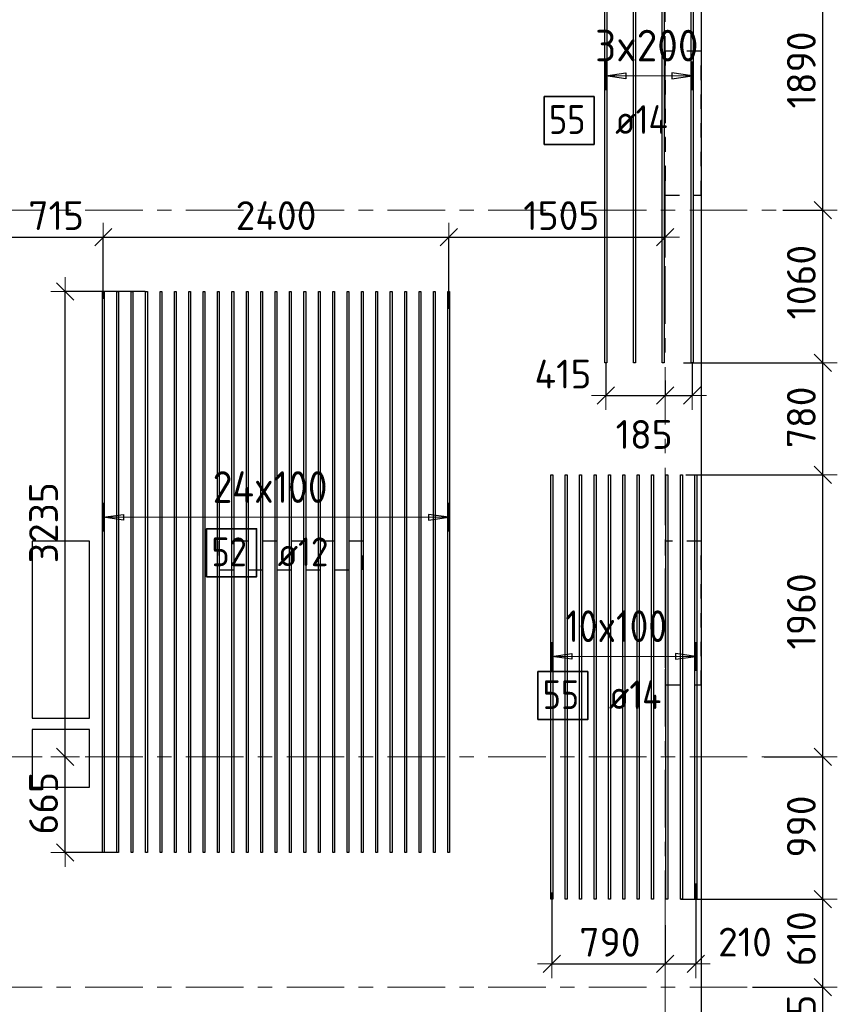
# Model space of a CAD drawing. Header units: metres. Extents: x -38 to 107, y -15 to 21.
# Tile 47 of 133: x 57 to 63, y 7 to 14. Entities that reach past the tile are written whole.
import ezdxf

# ---------------------------------------------------------------- set-up
doc = ezdxf.new("R2010")
doc.units = ezdxf.units.M
doc.header["$PDMODE"] = 65
for name, pattern in [('______11', [0.5, 0.4, -0.05, 0, -0.05]), ('______2', [0.0405, 0.03, -0.0105]), ('______5', [1.1, 0.8, -0.1, 0.1, -0.1])]:
    doc.linetypes.add(name, pattern=pattern)
for name, color, linetype, lineweight in [('XR$2$Осевая линия (1)', 7, '______5', 13), ('XR$4$Перекрытие (1)', 7, 'Continuous', 35), ('XR$4$Размерная линия (1)', 7, 'Continuous', 13)]:
    doc.layers.add(name, color=color, linetype=linetype, lineweight=lineweight)
doc.layers.add('XR$4$Арм.стержн.Доп. Арм верхн.зоны Х', color=7, linetype='Continuous', lineweight=35, true_color=0x8c8cff)
doc.layers.add('XR$6$Стена_ бетон несущ.', color=7, linetype='Continuous', lineweight=70, true_color=0xb4b496)
doc.styles.add('ISOCPEUR', font='txt')
doc.dimstyles.new('DIMSTYLE_3', dxfattribs={"dimtxt": 0.2, "dimasz": 0.2, "dimexe": 0, "dimexo": 0, "dimgap": 0.1, "dimtad": 2, "dimdec": 0, "dimlfac": 1000, "dimrnd": 5, "dimzin": 12, "dimdsep": 46, "dimtxsty": 'ISOCPEUR', "dimblk1": 'ALL_ML_STRICH', "dimblk2": 'ALL_ML_STRICH', "dimsah": 1, "dimcen": 0, "dimclrd": 7, "dimclre": 256, "dimclrt": 7, "dimadec": 0, "dimazin": 0, "dimtfac": 1, "dimtdec": 0, "dimtix": 1, "dimtmove": 2, "dimatfit": 3, "dimfxl": 0, "dimtzin": 0, "dimlwd": 0, "dimlwe": -3, "dimarcsym": 0})
doc.dimstyles.new('DIMSTYLE_33', dxfattribs={"dimtxt": 0.2, "dimasz": 0.2, "dimexe": 0, "dimexo": 0, "dimgap": 0.1, "dimtad": 2, "dimdec": 0, "dimlfac": 1000, "dimrnd": 5, "dimzin": 12, "dimdsep": 46, "dimtxsty": 'ISOCPEUR', "dimblk1": 'ALL_ML_STRICH', "dimblk2": 'ALL_ML_STRICH', "dimsah": 1, "dimcen": 0, "dimclrd": 7, "dimclre": 256, "dimclrt": 7, "dimadec": 0, "dimazin": 0, "dimtfac": 1, "dimtdec": 0, "dimtix": 1, "dimtmove": 2, "dimatfit": 3, "dimfxl": 0, "dimtvp": 1.2, "dimtzin": 0, "dimlwd": 0, "dimlwe": -3, "dimarcsym": 0})
doc.dimstyles.new('DIMSTYLE_34', dxfattribs={"dimtxt": 0.2, "dimasz": 0.2, "dimexe": 0, "dimexo": 0, "dimgap": 0.1, "dimtad": 0, "dimdec": 0, "dimlfac": 1000, "dimrnd": 5, "dimzin": 12, "dimdsep": 46, "dimtxsty": 'ISOCPEUR', "dimblk1": 'ALL_ML_STRICH', "dimblk2": 'ALL_ML_STRICH', "dimsah": 1, "dimcen": 0, "dimclrd": 7, "dimclre": 256, "dimclrt": 7, "dimadec": 0, "dimazin": 0, "dimtfac": 1, "dimtdec": 0, "dimtix": 1, "dimtmove": 2, "dimatfit": 3, "dimfxl": 0, "dimtvp": 1.2, "dimtzin": 0, "dimlwd": 0, "dimlwe": -3, "dimarcsym": 0})

# ---------------------------------------------------------------- blocks, each defined once
blk = doc.blocks.new('ALL_ML_STRICH')
at = {"color": 0, "linetype": 'ByBlock', "lineweight": -2}
for p, q in [((0, -0.5), (0, 0.5)), ((-1, 0), (0.5, 0)), ((-0.3, -0.3), (0.3, 0.3))]:
    blk.add_line(p, q, dxfattribs=at)
blk = doc.blocks.new('*D537')
at = {"layer": 'DEFPOINTS', "color": 7, "linetype": 'Continuous', "lineweight": 13, "transparency": 33554687}
for p in [(57.433, 9), (57.4306, 8.3346), (57.8093, 8.3346)]:
    blk.add_point(p, dxfattribs=at)
at = {"layer": 'XR$4$Размерная линия (1)', "color": 9, "linetype": 'Continuous', "lineweight": -2, "true_color": 0xc7c7c7, "transparency": 33554687}
for p, q in [((57.4306, 9), (57.4306, 9)), ((57.7893, 8.3346), (57.4306, 8.3346))]:
    blk.add_line(p, q, dxfattribs=at)
at = {"layer": 'XR$4$Размерная линия (1)', "color": 7, "linetype": 'Continuous', "lineweight": -2, "transparency": 33554687}
blk.add_line((57.4306, 8.3346), (57.4306, 9), dxfattribs=at)
at = {"layer": 'XR$4$Размерная линия (1)', "color": 7, "linetype": 'Continuous', "lineweight": 13, "transparency": 33554687, "xscale": 0.2, "yscale": 0.2, "zscale": 0.2}
for p, rotation in [((57.4306, 9), 90), ((57.4306, 8.3346), 270)]:
    blk.add_blockref('ALL_ML_STRICH', p, dxfattribs=dict(at, rotation=rotation))
at = {"layer": 'XR$4$Размерная линия (1)', "color": 7, "linetype": 'Continuous', "lineweight": 13, "transparency": 33554687, "insert": (57.2806, 8.6773), "char_height": 0.2, "width": 0.6, "attachment_point": 5, "rotation": 90, "style": 'ISOCPEUR'}
blk.add_mtext('\\A1;{665}', dxfattribs=at)
blk = doc.blocks.new('*D538')
at = {"layer": 'DEFPOINTS', "color": 7, "linetype": 'Continuous', "lineweight": 13, "transparency": 33554687}
for p in [(58.0069, 12.2346), (57.4306, 9), (57.433, 9)]:
    blk.add_point(p, dxfattribs=at)
at = {"layer": 'XR$4$Размерная линия (1)', "color": 9, "linetype": 'Continuous', "lineweight": -2, "true_color": 0xc7c7c7, "transparency": 33554687}
for p, q in [((57.9869, 12.2346), (57.4306, 12.2346)), ((57.4306, 9), (57.4306, 9))]:
    blk.add_line(p, q, dxfattribs=at)
at = {"layer": 'XR$4$Размерная линия (1)', "color": 7, "linetype": 'Continuous', "lineweight": -2, "transparency": 33554687}
blk.add_line((57.4306, 9), (57.4306, 12.2346), dxfattribs=at)
at = {"layer": 'XR$4$Размерная линия (1)', "color": 7, "linetype": 'Continuous', "lineweight": 13, "transparency": 33554687, "xscale": 0.2, "yscale": 0.2, "zscale": 0.2}
for p, rotation in [((57.4306, 12.2346), 90), ((57.4306, 9), 270)]:
    blk.add_blockref('ALL_ML_STRICH', p, dxfattribs=dict(at, rotation=rotation))
at = {"layer": 'XR$4$Размерная линия (1)', "color": 7, "linetype": 'Continuous', "lineweight": 13, "transparency": 33554687, "insert": (57.2806, 10.6273), "char_height": 0.2, "width": 0.8, "attachment_point": 5, "rotation": 90, "style": 'ISOCPEUR'}
blk.add_mtext('\\A1;{3235}', dxfattribs=at)
blk = doc.blocks.new('*D539')
at = {"layer": 'DEFPOINTS', "color": 7, "linetype": 'Continuous', "lineweight": 13, "transparency": 33554687}
for p in [(61.1866, 11.7629), (61.6, 11.6368), (61.1866, 11.5119)]:
    blk.add_point(p, dxfattribs=at)
at = {"layer": 'XR$4$Размерная линия (1)', "color": 9, "linetype": 'Continuous', "lineweight": -2, "true_color": 0xc7c7c7, "transparency": 33554687}
for p, q in [((61.1866, 11.7429), (61.1866, 11.5119)), ((61.6, 11.6168), (61.6, 11.5119))]:
    blk.add_line(p, q, dxfattribs=at)
at = {"layer": 'XR$4$Размерная линия (1)', "color": 7, "linetype": 'Continuous', "lineweight": -2, "transparency": 33554687}
blk.add_line((61.1866, 11.5119), (61.6, 11.5119), dxfattribs=at)
at = {"layer": 'XR$4$Размерная линия (1)', "color": 7, "linetype": 'Continuous', "lineweight": 13, "transparency": 33554687, "xscale": 0.2, "yscale": 0.2, "zscale": 0.2, "rotation": 180}
blk.add_blockref('ALL_ML_STRICH', (61.1866, 11.5119), dxfattribs=at)
at = {"layer": 'XR$4$Размерная линия (1)', "color": 7, "linetype": 'Continuous', "lineweight": 13, "transparency": 33554687, "xscale": 0.2, "yscale": 0.2, "zscale": 0.2}
blk.add_blockref('ALL_ML_STRICH', (61.6, 11.5119), dxfattribs=at)
at = {"layer": 'XR$4$Размерная линия (1)', "color": 7, "linetype": 'Continuous', "lineweight": 13, "transparency": 33554687, "insert": (60.8894, 11.6608), "char_height": 0.2, "width": 0.6, "attachment_point": 5, "style": 'ISOCPEUR'}
blk.add_mtext('\\A1;{415}', dxfattribs=at)
blk = doc.blocks.new('*D540')
at = {"layer": 'DEFPOINTS', "color": 7, "linetype": 'Continuous', "lineweight": 13, "transparency": 33554687}
for p in [(61.7866, 11.7629), (61.6, 11.6368), (61.6, 11.5119)]:
    blk.add_point(p, dxfattribs=at)
at = {"layer": 'XR$4$Размерная линия (1)', "color": 9, "linetype": 'Continuous', "lineweight": -2, "true_color": 0xc7c7c7, "transparency": 33554687}
for p, q in [((61.7866, 11.7429), (61.7866, 11.5119)), ((61.6, 11.6168), (61.6, 11.5119))]:
    blk.add_line(p, q, dxfattribs=at)
at = {"layer": 'XR$4$Размерная линия (1)', "color": 7, "linetype": 'Continuous', "lineweight": -2, "transparency": 33554687}
blk.add_line((61.6, 11.5119), (61.7866, 11.5119), dxfattribs=at)
at = {"layer": 'XR$4$Размерная линия (1)', "color": 7, "linetype": 'Continuous', "lineweight": 13, "transparency": 33554687, "xscale": 0.2, "yscale": 0.2, "zscale": 0.2, "rotation": 180}
blk.add_blockref('ALL_ML_STRICH', (61.6, 11.5119), dxfattribs=at)
at = {"layer": 'XR$4$Размерная линия (1)', "color": 7, "linetype": 'Continuous', "lineweight": 13, "transparency": 33554687, "xscale": 0.2, "yscale": 0.2, "zscale": 0.2}
blk.add_blockref('ALL_ML_STRICH', (61.7866, 11.5119), dxfattribs=at)
at = {"layer": 'XR$4$Размерная линия (1)', "color": 7, "linetype": 'Continuous', "lineweight": 13, "transparency": 33554687, "insert": (61.4536, 11.2412), "char_height": 0.2, "width": 0.6, "attachment_point": 5, "style": 'ISOCPEUR'}
blk.add_mtext('\\A1;{185}', dxfattribs=at)
blk = doc.blocks.new('*D546')
at = {"layer": 'DEFPOINTS', "color": 7, "linetype": 'Continuous', "lineweight": 13, "transparency": 33554687}
for p in [(62.1871, 7.4), (61.686, 6.8374), (62.6955, 6.8374)]:
    blk.add_point(p, dxfattribs=at)
at = {"layer": 'XR$4$Размерная линия (1)', "color": 9, "linetype": 'Continuous', "lineweight": -2, "true_color": 0xc7c7c7, "transparency": 33554687}
for p, q in [((62.2071, 7.4), (62.6955, 7.4)), ((61.706, 6.8374), (62.6955, 6.8374))]:
    blk.add_line(p, q, dxfattribs=at)
at = {"layer": 'XR$4$Размерная линия (1)', "color": 7, "linetype": 'Continuous', "lineweight": -2, "transparency": 33554687}
blk.add_line((62.6955, 6.8374), (62.6955, 7.4), dxfattribs=at)
at = {"layer": 'XR$4$Размерная линия (1)', "color": 7, "linetype": 'Continuous', "lineweight": 13, "transparency": 33554687, "xscale": 0.2, "yscale": 0.2, "zscale": 0.2}
for p, rotation in [((62.6955, 7.4), 90), ((62.6955, 6.8374), 270)]:
    blk.add_blockref('ALL_ML_STRICH', p, dxfattribs=dict(at, rotation=rotation))
at = {"layer": 'XR$4$Размерная линия (1)', "color": 7, "linetype": 'Continuous', "lineweight": 13, "transparency": 33554687, "insert": (62.5455, 7.1287), "char_height": 0.2, "width": 0.6, "attachment_point": 5, "rotation": 90, "style": 'ISOCPEUR'}
blk.add_mtext('\\A1;{565}', dxfattribs=at)
blk = doc.blocks.new('*D547')
at = {"layer": 'DEFPOINTS', "color": 7, "linetype": 'Continuous', "lineweight": 13, "transparency": 33554687}
for p in [(61.686, 8.0113), (62.1871, 7.4), (62.6955, 7.4)]:
    blk.add_point(p, dxfattribs=at)
at = {"layer": 'XR$4$Размерная линия (1)', "color": 9, "linetype": 'Continuous', "lineweight": -2, "true_color": 0xc7c7c7, "transparency": 33554687}
for p, q in [((61.706, 8.0113), (62.6955, 8.0113)), ((62.2071, 7.4), (62.6955, 7.4))]:
    blk.add_line(p, q, dxfattribs=at)
at = {"layer": 'XR$4$Размерная линия (1)', "color": 7, "linetype": 'Continuous', "lineweight": -2, "transparency": 33554687}
blk.add_line((62.6955, 7.4), (62.6955, 8.0113), dxfattribs=at)
at = {"layer": 'XR$4$Размерная линия (1)', "color": 7, "linetype": 'Continuous', "lineweight": 13, "transparency": 33554687, "xscale": 0.2, "yscale": 0.2, "zscale": 0.2}
for p, rotation in [((62.6955, 8.0113), 90), ((62.6955, 7.4), 270)]:
    blk.add_blockref('ALL_ML_STRICH', p, dxfattribs=dict(at, rotation=rotation))
at = {"layer": 'XR$4$Размерная линия (1)', "color": 7, "linetype": 'Continuous', "lineweight": 13, "transparency": 33554687, "insert": (62.5455, 7.7357), "char_height": 0.2, "width": 0.6, "attachment_point": 5, "rotation": 90, "style": 'ISOCPEUR'}
blk.add_mtext('\\A1;{610}', dxfattribs=at)
blk = doc.blocks.new('*D548')
at = {"layer": 'DEFPOINTS', "color": 7, "linetype": 'Continuous', "lineweight": 13, "transparency": 33554687}
for p in [(62.2685, 9), (61.686, 8.0113), (62.6955, 8.0113)]:
    blk.add_point(p, dxfattribs=at)
at = {"layer": 'XR$4$Размерная линия (1)', "color": 9, "linetype": 'Continuous', "lineweight": -2, "true_color": 0xc7c7c7, "transparency": 33554687}
for p, q in [((62.2885, 9), (62.6955, 9)), ((61.706, 8.0113), (62.6955, 8.0113))]:
    blk.add_line(p, q, dxfattribs=at)
at = {"layer": 'XR$4$Размерная линия (1)', "color": 7, "linetype": 'Continuous', "lineweight": -2, "transparency": 33554687}
blk.add_line((62.6955, 8.0113), (62.6955, 9), dxfattribs=at)
at = {"layer": 'XR$4$Размерная линия (1)', "color": 7, "linetype": 'Continuous', "lineweight": 13, "transparency": 33554687, "xscale": 0.2, "yscale": 0.2, "zscale": 0.2}
for p, rotation in [((62.6955, 9), 90), ((62.6955, 8.0113), 270)]:
    blk.add_blockref('ALL_ML_STRICH', p, dxfattribs=dict(at, rotation=rotation))
at = {"layer": 'XR$4$Размерная линия (1)', "color": 7, "linetype": 'Continuous', "lineweight": 13, "transparency": 33554687, "insert": (62.5455, 8.5157), "char_height": 0.2, "width": 0.6, "attachment_point": 5, "rotation": 90, "style": 'ISOCPEUR'}
blk.add_mtext('\\A1;{990}', dxfattribs=at)
blk = doc.blocks.new('*D549')
at = {"layer": 'DEFPOINTS', "color": 7, "linetype": 'Continuous', "lineweight": 13, "transparency": 33554687}
for p in [(61.7233, 10.9613), (62.2685, 9), (62.6955, 9)]:
    blk.add_point(p, dxfattribs=at)
at = {"layer": 'XR$4$Размерная линия (1)', "color": 9, "linetype": 'Continuous', "lineweight": -2, "true_color": 0xc7c7c7, "transparency": 33554687}
for p, q in [((61.7433, 10.9613), (62.6955, 10.9613)), ((62.2885, 9), (62.6955, 9))]:
    blk.add_line(p, q, dxfattribs=at)
at = {"layer": 'XR$4$Размерная линия (1)', "color": 7, "linetype": 'Continuous', "lineweight": -2, "transparency": 33554687}
blk.add_line((62.6955, 9), (62.6955, 10.9613), dxfattribs=at)
at = {"layer": 'XR$4$Размерная линия (1)', "color": 7, "linetype": 'Continuous', "lineweight": 13, "transparency": 33554687, "xscale": 0.2, "yscale": 0.2, "zscale": 0.2}
for p, rotation in [((62.6955, 10.9613), 90), ((62.6955, 9), 270)]:
    blk.add_blockref('ALL_ML_STRICH', p, dxfattribs=dict(at, rotation=rotation))
at = {"layer": 'XR$4$Размерная линия (1)', "color": 7, "linetype": 'Continuous', "lineweight": 13, "transparency": 33554687, "insert": (62.5455, 10.0107), "char_height": 0.2, "width": 0.8, "attachment_point": 5, "rotation": 90, "style": 'ISOCPEUR'}
blk.add_mtext('\\A1;{1960}', dxfattribs=at)
blk = doc.blocks.new('*D550')
at = {"layer": 'DEFPOINTS', "color": 7, "linetype": 'Continuous', "lineweight": 13, "transparency": 33554687}
for p in [(61.7066, 11.739), (61.7233, 10.9613), (62.6955, 10.9613)]:
    blk.add_point(p, dxfattribs=at)
at = {"layer": 'XR$4$Размерная линия (1)', "color": 9, "linetype": 'Continuous', "lineweight": -2, "true_color": 0xc7c7c7, "transparency": 33554687}
for p, q in [((61.7266, 11.739), (62.6955, 11.739)), ((61.7433, 10.9613), (62.6955, 10.9613))]:
    blk.add_line(p, q, dxfattribs=at)
at = {"layer": 'XR$4$Размерная линия (1)', "color": 7, "linetype": 'Continuous', "lineweight": -2, "transparency": 33554687}
blk.add_line((62.6955, 10.9613), (62.6955, 11.739), dxfattribs=at)
at = {"layer": 'XR$4$Размерная линия (1)', "color": 7, "linetype": 'Continuous', "lineweight": 13, "transparency": 33554687, "xscale": 0.2, "yscale": 0.2, "zscale": 0.2}
for p, rotation in [((62.6955, 11.739), 90), ((62.6955, 10.9613), 270)]:
    blk.add_blockref('ALL_ML_STRICH', p, dxfattribs=dict(at, rotation=rotation))
at = {"layer": 'XR$4$Размерная линия (1)', "color": 7, "linetype": 'Continuous', "lineweight": 13, "transparency": 33554687, "insert": (62.5455, 11.3602), "char_height": 0.2, "width": 0.6, "attachment_point": 5, "rotation": 90, "style": 'ISOCPEUR'}
blk.add_mtext('\\A1;{780}', dxfattribs=at)
blk = doc.blocks.new('*D551')
at = {"layer": 'DEFPOINTS', "color": 7, "linetype": 'Continuous', "lineweight": 13, "transparency": 33554687}
for p in [(62.3971, 12.8), (61.7066, 11.739), (62.6955, 11.739)]:
    blk.add_point(p, dxfattribs=at)
at = {"layer": 'XR$4$Размерная линия (1)', "color": 9, "linetype": 'Continuous', "lineweight": -2, "true_color": 0xc7c7c7, "transparency": 33554687}
for p, q in [((62.4171, 12.8), (62.6955, 12.8)), ((61.7266, 11.739), (62.6955, 11.739))]:
    blk.add_line(p, q, dxfattribs=at)
at = {"layer": 'XR$4$Размерная линия (1)', "color": 7, "linetype": 'Continuous', "lineweight": -2, "transparency": 33554687}
blk.add_line((62.6955, 11.739), (62.6955, 12.8), dxfattribs=at)
at = {"layer": 'XR$4$Размерная линия (1)', "color": 7, "linetype": 'Continuous', "lineweight": 13, "transparency": 33554687, "xscale": 0.2, "yscale": 0.2, "zscale": 0.2}
for p, rotation in [((62.6955, 12.8), 90), ((62.6955, 11.739), 270)]:
    blk.add_blockref('ALL_ML_STRICH', p, dxfattribs=dict(at, rotation=rotation))
at = {"layer": 'XR$4$Размерная линия (1)', "color": 7, "linetype": 'Continuous', "lineweight": 13, "transparency": 33554687, "insert": (62.5455, 12.2995), "char_height": 0.2, "width": 0.8, "attachment_point": 5, "rotation": 90, "style": 'ISOCPEUR'}
blk.add_mtext('\\A1;{1060}', dxfattribs=at)
blk = doc.blocks.new('*D552')
at = {"layer": 'DEFPOINTS', "color": 7, "linetype": 'Continuous', "lineweight": 13, "transparency": 33554687}
for p in [(61.6788, 14.689), (62.3971, 12.8), (62.6955, 12.8)]:
    blk.add_point(p, dxfattribs=at)
at = {"layer": 'XR$4$Размерная линия (1)', "color": 9, "linetype": 'Continuous', "lineweight": -2, "true_color": 0xc7c7c7, "transparency": 33554687}
for p, q in [((61.6988, 14.689), (62.6955, 14.689)), ((62.4171, 12.8), (62.6955, 12.8))]:
    blk.add_line(p, q, dxfattribs=at)
at = {"layer": 'XR$4$Размерная линия (1)', "color": 7, "linetype": 'Continuous', "lineweight": -2, "transparency": 33554687}
blk.add_line((62.6955, 12.8), (62.6955, 14.689), dxfattribs=at)
at = {"layer": 'XR$4$Размерная линия (1)', "color": 7, "linetype": 'Continuous', "lineweight": 13, "transparency": 33554687, "xscale": 0.2, "yscale": 0.2, "zscale": 0.2}
for p, rotation in [((62.6955, 14.689), 90), ((62.6955, 12.8), 270)]:
    blk.add_blockref('ALL_ML_STRICH', p, dxfattribs=dict(at, rotation=rotation))
at = {"layer": 'XR$4$Размерная линия (1)', "color": 7, "linetype": 'Continuous', "lineweight": 13, "transparency": 33554687, "insert": (62.5455, 13.7745), "char_height": 0.2, "width": 0.8, "attachment_point": 5, "rotation": 90, "style": 'ISOCPEUR'}
blk.add_mtext('\\A1;{1890}', dxfattribs=at)
blk = doc.blocks.new('*D553')
at = {"layer": 'DEFPOINTS', "color": 7, "linetype": 'Continuous', "lineweight": 13, "transparency": 33554687}
for p in [(60.8122, 8.077), (61.6, 7.85), (60.8122, 7.5615)]:
    blk.add_point(p, dxfattribs=at)
at = {"layer": 'XR$4$Размерная линия (1)', "color": 9, "linetype": 'Continuous', "lineweight": -2, "true_color": 0xc7c7c7, "transparency": 33554687}
for p, q in [((60.8122, 8.057), (60.8122, 7.5615)), ((61.6, 7.83), (61.6, 7.5615))]:
    blk.add_line(p, q, dxfattribs=at)
at = {"layer": 'XR$4$Размерная линия (1)', "color": 7, "linetype": 'Continuous', "lineweight": -2, "transparency": 33554687}
blk.add_line((60.8122, 7.5615), (61.6, 7.5615), dxfattribs=at)
at = {"layer": 'XR$4$Размерная линия (1)', "color": 7, "linetype": 'Continuous', "lineweight": 13, "transparency": 33554687, "xscale": 0.2, "yscale": 0.2, "zscale": 0.2, "rotation": 180}
blk.add_blockref('ALL_ML_STRICH', (60.8122, 7.5615), dxfattribs=at)
at = {"layer": 'XR$4$Размерная линия (1)', "color": 7, "linetype": 'Continuous', "lineweight": 13, "transparency": 33554687, "xscale": 0.2, "yscale": 0.2, "zscale": 0.2}
blk.add_blockref('ALL_ML_STRICH', (61.6, 7.5615), dxfattribs=at)
at = {"layer": 'XR$4$Размерная линия (1)', "color": 7, "linetype": 'Continuous', "lineweight": 13, "transparency": 33554687, "insert": (61.2161, 7.7115), "char_height": 0.2, "width": 0.6, "attachment_point": 5, "style": 'ISOCPEUR'}
blk.add_mtext('\\A1;{790}', dxfattribs=at)
blk = doc.blocks.new('*D554')
at = {"layer": 'DEFPOINTS', "color": 7, "linetype": 'Continuous', "lineweight": 13, "transparency": 33554687}
for p in [(61.8122, 8.1388), (61.6, 7.85), (61.6, 7.5615)]:
    blk.add_point(p, dxfattribs=at)
at = {"layer": 'XR$4$Размерная линия (1)', "color": 9, "linetype": 'Continuous', "lineweight": -2, "true_color": 0xc7c7c7, "transparency": 33554687}
for p, q in [((61.8122, 8.1188), (61.8122, 7.5615)), ((61.6, 7.83), (61.6, 7.5615))]:
    blk.add_line(p, q, dxfattribs=at)
at = {"layer": 'XR$4$Размерная линия (1)', "color": 7, "linetype": 'Continuous', "lineweight": -2, "transparency": 33554687}
blk.add_line((61.6, 7.5615), (61.8122, 7.5615), dxfattribs=at)
at = {"layer": 'XR$4$Размерная линия (1)', "color": 7, "linetype": 'Continuous', "lineweight": 13, "transparency": 33554687, "xscale": 0.2, "yscale": 0.2, "zscale": 0.2, "rotation": 180}
blk.add_blockref('ALL_ML_STRICH', (61.6, 7.5615), dxfattribs=at)
at = {"layer": 'XR$4$Размерная линия (1)', "color": 7, "linetype": 'Continuous', "lineweight": 13, "transparency": 33554687, "xscale": 0.2, "yscale": 0.2, "zscale": 0.2}
blk.add_blockref('ALL_ML_STRICH', (61.8122, 7.5615), dxfattribs=at)
at = {"layer": 'XR$4$Размерная линия (1)', "color": 7, "linetype": 'Continuous', "lineweight": 13, "transparency": 33554687, "insert": (62.154, 7.7126), "char_height": 0.2, "width": 0.6, "attachment_point": 5, "style": 'ISOCPEUR'}
blk.add_mtext('\\A1;{210}', dxfattribs=at)
blk = doc.blocks.new('*D594')
at = {"layer": 'DEFPOINTS', "color": 7, "linetype": 'Continuous', "lineweight": 13, "transparency": 33554687}
for p in [(56.9806, 12.6126), (57.6959, 12.1634), (56.9806, 12.095)]:
    blk.add_point(p, dxfattribs=at)
at = {"layer": 'XR$4$Размерная линия (1)', "color": 9, "linetype": 'Continuous', "lineweight": -2, "true_color": 0xc7c7c7, "transparency": 33554687}
for p, q in [((56.9806, 12.115), (56.9806, 12.6126)), ((57.6959, 12.1834), (57.6959, 12.6126))]:
    blk.add_line(p, q, dxfattribs=at)
at = {"layer": 'XR$4$Размерная линия (1)', "color": 7, "linetype": 'Continuous', "lineweight": -2, "transparency": 33554687}
blk.add_line((56.9806, 12.6126), (57.6959, 12.6126), dxfattribs=at)
at = {"layer": 'XR$4$Размерная линия (1)', "color": 7, "linetype": 'Continuous', "lineweight": 13, "transparency": 33554687, "xscale": 0.2, "yscale": 0.2, "zscale": 0.2, "rotation": 180}
blk.add_blockref('ALL_ML_STRICH', (56.9806, 12.6126), dxfattribs=at)
at = {"layer": 'XR$4$Размерная линия (1)', "color": 7, "linetype": 'Continuous', "lineweight": 13, "transparency": 33554687, "xscale": 0.2, "yscale": 0.2, "zscale": 0.2}
blk.add_blockref('ALL_ML_STRICH', (57.6959, 12.6126), dxfattribs=at)
at = {"layer": 'XR$4$Размерная линия (1)', "color": 7, "linetype": 'Continuous', "lineweight": 13, "transparency": 33554687, "insert": (57.3682, 12.7626), "char_height": 0.2, "width": 0.6, "attachment_point": 5, "style": 'ISOCPEUR'}
blk.add_mtext('\\A1;{715}', dxfattribs=at)
blk = doc.blocks.new('*D595')
at = {"layer": 'DEFPOINTS', "color": 7, "linetype": 'Continuous', "lineweight": 13, "transparency": 33554687}
for p in [(57.6959, 12.6126), (57.6959, 12.1634), (60.0959, 12.0951)]:
    blk.add_point(p, dxfattribs=at)
at = {"layer": 'XR$4$Размерная линия (1)', "color": 9, "linetype": 'Continuous', "lineweight": -2, "true_color": 0xc7c7c7, "transparency": 33554687}
for p, q in [((57.6959, 12.1834), (57.6959, 12.6126)), ((60.0959, 12.1151), (60.0959, 12.6126))]:
    blk.add_line(p, q, dxfattribs=at)
at = {"layer": 'XR$4$Размерная линия (1)', "color": 7, "linetype": 'Continuous', "lineweight": -2, "transparency": 33554687}
blk.add_line((57.6959, 12.6126), (60.0959, 12.6126), dxfattribs=at)
at = {"layer": 'XR$4$Размерная линия (1)', "color": 7, "linetype": 'Continuous', "lineweight": 13, "transparency": 33554687, "xscale": 0.2, "yscale": 0.2, "zscale": 0.2, "rotation": 180}
blk.add_blockref('ALL_ML_STRICH', (57.6959, 12.6126), dxfattribs=at)
at = {"layer": 'XR$4$Размерная линия (1)', "color": 7, "linetype": 'Continuous', "lineweight": 13, "transparency": 33554687, "xscale": 0.2, "yscale": 0.2, "zscale": 0.2}
blk.add_blockref('ALL_ML_STRICH', (60.0959, 12.6126), dxfattribs=at)
at = {"layer": 'XR$4$Размерная линия (1)', "color": 7, "linetype": 'Continuous', "lineweight": 13, "transparency": 33554687, "insert": (58.8959, 12.7626), "char_height": 0.2, "width": 0.8, "attachment_point": 5, "style": 'ISOCPEUR'}
blk.add_mtext('\\A1;{2400}', dxfattribs=at)
blk = doc.blocks.new('*D596')
at = {"layer": 'DEFPOINTS', "color": 7, "linetype": 'Continuous', "lineweight": 13, "transparency": 33554687}
for p in [(60.0959, 12.6126), (61.6, 12.452), (60.0959, 12.0951)]:
    blk.add_point(p, dxfattribs=at)
at = {"layer": 'XR$4$Размерная линия (1)', "color": 9, "linetype": 'Continuous', "lineweight": -2, "true_color": 0xc7c7c7, "transparency": 33554687}
for p, q in [((60.0959, 12.1151), (60.0959, 12.6126)), ((61.6, 12.472), (61.6, 12.6126))]:
    blk.add_line(p, q, dxfattribs=at)
at = {"layer": 'XR$4$Размерная линия (1)', "color": 7, "linetype": 'Continuous', "lineweight": -2, "transparency": 33554687}
blk.add_line((60.0959, 12.6126), (61.6, 12.6126), dxfattribs=at)
at = {"layer": 'XR$4$Размерная линия (1)', "color": 7, "linetype": 'Continuous', "lineweight": 13, "transparency": 33554687, "xscale": 0.2, "yscale": 0.2, "zscale": 0.2, "rotation": 180}
blk.add_blockref('ALL_ML_STRICH', (60.0959, 12.6126), dxfattribs=at)
at = {"layer": 'XR$4$Размерная линия (1)', "color": 7, "linetype": 'Continuous', "lineweight": 13, "transparency": 33554687, "xscale": 0.2, "yscale": 0.2, "zscale": 0.2}
blk.add_blockref('ALL_ML_STRICH', (61.6, 12.6126), dxfattribs=at)
at = {"layer": 'XR$4$Размерная линия (1)', "color": 7, "linetype": 'Continuous', "lineweight": 13, "transparency": 33554687, "insert": (60.8779, 12.7626), "char_height": 0.2, "width": 0.8, "attachment_point": 5, "style": 'ISOCPEUR'}
blk.add_mtext('\\A1;{1505}', dxfattribs=at)

msp = doc.modelspace()

# ---------------------------------------------------------------- linework, layer by layer
at = {"layer": 'XR$2$Осевая линия (1)', "color": 253, "linetype": '______11', "lineweight": 13, "true_color": 0xa0a0a0, "transparency": 33554687}
for p, q in [((61.6, -3.39), (61.6, 19.78)), ((-2.63, 12.8), (62.6, 12.8)), ((-2.63, 9), (62.6, 9)), ((-2.63, 7.4), (62.6, 7.4))]:
    msp.add_line(p, q, dxfattribs=at)
at = {"layer": 'XR$4$Арм.стержн.Доп. Арм верхн.зоны Х', "color": 253, "linetype": 'Continuous', "lineweight": -3, "true_color": 0xa0a0a0, "transparency": 33554687}
for p, q in [((61.1866, 13.7342), (61.1866, 13.8342)), ((61.7866, 13.7342), (61.7866, 13.8342)), ((61.1866, 13.7342), (61.1866, 13.6342)), ((61.7866, 13.7342), (61.7866, 13.6342)), ((57.6959, 10.6655), (57.6959, 10.7655)), ((60.0959, 10.6655), (60.0959, 10.7655)), ((57.6959, 10.6655), (57.6959, 10.5655)), ((60.0959, 10.6655), (60.0959, 10.5655)), ((60.8122, 9.6983), (60.8122, 9.7983)), ((61.8122, 9.6983), (61.8122, 9.7983)), ((60.8122, 9.6983), (60.8122, 9.5983)), ((61.8122, 9.6983), (61.8122, 9.5983))]:
    msp.add_line(p, q, dxfattribs=at)
at = {"layer": 'XR$4$Арм.стержн.Доп. Арм верхн.зоны Х', "color": 7, "linetype": 'Continuous', "lineweight": 25, "transparency": 33554687}
for p, q in [((61.1866, 13.7342), (61.3266, 13.7542)), ((61.3266, 13.7142), (61.1866, 13.7342)), ((61.3266, 13.7542), (61.3266, 13.7142)), ((61.7866, 13.7342), (61.6466, 13.7542)), ((61.6466, 13.7542), (61.6466, 13.7142)), ((61.6466, 13.7142), (61.7866, 13.7342)), ((57.6959, 10.6655), (57.8359, 10.6855)), ((57.8359, 10.6855), (57.8359, 10.6455)), ((60.0959, 10.6655), (59.9559, 10.6855)), ((59.9559, 10.6855), (59.9559, 10.6455)), ((57.8359, 10.6455), (57.6959, 10.6655)), ((59.9559, 10.6455), (60.0959, 10.6655)), ((60.8122, 9.6983), (60.9522, 9.7183)), ((60.9522, 9.6783), (60.8122, 9.6983)), ((60.9522, 9.7183), (60.9522, 9.6783)), ((61.8122, 9.6983), (61.6722, 9.7183)), ((61.6722, 9.7183), (61.6722, 9.6783)), ((61.6722, 9.6783), (61.8122, 9.6983))]:
    msp.add_line(p, q, dxfattribs=at)
at = {"layer": 'XR$4$Арм.стержн.Доп. Арм верхн.зоны Х', "color": 7, "linetype": 'Continuous', "lineweight": 13, "transparency": 33554687}
for p, q in [((61.1866, 13.7342), (61.1866, 13.7342)), ((61.1866, 13.7342), (61.7866, 13.7342)), ((61.7866, 13.7342), (61.7866, 13.7342)), ((57.6959, 10.6655), (57.6959, 10.6655)), ((60.0959, 10.6655), (60.0959, 10.6655)), ((60.8122, 9.6983), (60.8122, 9.6983)), ((60.8122, 9.6983), (61.8122, 9.6983)), ((61.8122, 9.6983), (61.8122, 9.6983))]:
    msp.add_line(p, q, dxfattribs=at)
at = {"layer": 'XR$4$Арм.стержн.Доп. Арм верхн.зоны Х', "color": 7, "linetype": 'Continuous', "lineweight": 25, "transparency": 33554687}
for points in [[(61.1796, 11.739), (61.1796, 14.689), (61.1936, 14.689), (61.1936, 11.739), (61.1796, 11.739)], [(61.3796, 11.739), (61.3796, 14.689), (61.3936, 14.689), (61.3936, 11.739), (61.3796, 11.739)], [(61.5796, 11.739), (61.5796, 14.689), (61.5936, 14.689), (61.5936, 11.739), (61.5796, 11.739)], [(61.7796, 11.739), (61.7796, 14.689), (61.7936, 14.689), (61.7936, 11.739), (61.7796, 11.739)], [(60.8052, 8.0113), (60.8052, 10.9613), (60.8192, 10.9613), (60.8192, 8.0113), (60.8052, 8.0113)], [(60.9052, 8.0113), (60.9052, 10.9613), (60.9192, 10.9613), (60.9192, 8.0113), (60.9052, 8.0113)], [(61.0052, 8.0113), (61.0052, 10.9613), (61.0192, 10.9613), (61.0192, 8.0113), (61.0052, 8.0113)], [(61.1052, 8.0113), (61.1052, 10.9613), (61.1192, 10.9613), (61.1192, 8.0113), (61.1052, 8.0113)], [(61.2052, 8.0113), (61.2052, 10.9613), (61.2192, 10.9613), (61.2192, 8.0113), (61.2052, 8.0113)], [(61.3052, 8.0113), (61.3052, 10.9613), (61.3192, 10.9613), (61.3192, 8.0113), (61.3052, 8.0113)], [(61.4052, 8.0113), (61.4052, 10.9613), (61.4192, 10.9613), (61.4192, 8.0113), (61.4052, 8.0113)], [(61.5052, 8.0113), (61.5052, 10.9613), (61.5192, 10.9613), (61.5192, 8.0113), (61.5052, 8.0113)], [(61.6052, 8.0113), (61.6052, 10.9613), (61.6192, 10.9613), (61.6192, 8.0113), (61.6052, 8.0113)], [(61.7052, 8.0113), (61.7052, 10.9613), (61.7192, 10.9613), (61.7192, 8.0113), (61.7052, 8.0113)], [(61.8052, 8.0113), (61.8052, 10.9613), (61.8192, 10.9613), (61.8192, 8.0113), (61.8052, 8.0113)]]:
    msp.add_lwpolyline(points, dxfattribs=at)
at = {"layer": 'XR$4$Арм.стержн.Доп. Арм верхн.зоны Х', "color": 7, "linetype": 'Continuous', "lineweight": 35, "transparency": 33554687}
for points in [[(60.7591, 13.2568), (61.1058, 13.2568), (61.1058, 13.5901), (60.7591, 13.5901), (60.7591, 13.2568)], [(58.4138, 10.2522), (58.7604, 10.2522), (58.7604, 10.5855), (58.4138, 10.5855), (58.4138, 10.2522)], [(60.7151, 9.2593), (61.0618, 9.2593), (61.0618, 9.5926), (60.7151, 9.5926), (60.7151, 9.2593)]]:
    msp.add_lwpolyline(points, dxfattribs=at)
at = {"layer": 'XR$4$Арм.стержн.Доп. Арм верхн.зоны Х', "color": 34, "linetype": 'Continuous', "lineweight": 25, "transparency": 33554687}
for points in [[(57.6899, 8.3346), (57.6899, 12.2346), (57.7019, 12.2346), (57.7019, 8.3346), (57.6899, 8.3346)], [(57.7899, 8.3346), (57.7899, 12.2346), (57.8019, 12.2346), (57.8019, 8.3346), (57.7899, 8.3346)], [(57.8899, 8.3346), (57.8899, 12.2346), (57.9019, 12.2346), (57.9019, 8.3346), (57.8899, 8.3346)], [(57.9899, 8.3346), (57.9899, 12.2346), (58.0019, 12.2346), (58.0019, 8.3346), (57.9899, 8.3346)], [(58.0899, 8.3346), (58.0899, 12.2346), (58.1019, 12.2346), (58.1019, 8.3346), (58.0899, 8.3346)], [(58.1899, 8.3346), (58.1899, 12.2346), (58.2019, 12.2346), (58.2019, 8.3346), (58.1899, 8.3346)], [(58.2899, 8.3346), (58.2899, 12.2346), (58.3019, 12.2346), (58.3019, 8.3346), (58.2899, 8.3346)], [(58.3899, 8.3346), (58.3899, 12.2346), (58.4019, 12.2346), (58.4019, 8.3346), (58.3899, 8.3346)], [(58.4899, 8.3346), (58.4899, 12.2346), (58.5019, 12.2346), (58.5019, 8.3346), (58.4899, 8.3346)], [(58.5899, 8.3346), (58.5899, 12.2346), (58.6019, 12.2346), (58.6019, 8.3346), (58.5899, 8.3346)], [(58.6899, 8.3346), (58.6899, 12.2346), (58.7019, 12.2346), (58.7019, 8.3346), (58.6899, 8.3346)], [(58.7899, 8.3346), (58.7899, 12.2346), (58.8019, 12.2346), (58.8019, 8.3346), (58.7899, 8.3346)], [(58.8899, 8.3346), (58.8899, 12.2346), (58.9019, 12.2346), (58.9019, 8.3346), (58.8899, 8.3346)], [(58.9899, 8.3346), (58.9899, 12.2346), (59.0019, 12.2346), (59.0019, 8.3346), (58.9899, 8.3346)], [(59.0899, 8.3346), (59.0899, 12.2346), (59.1019, 12.2346), (59.1019, 8.3346), (59.0899, 8.3346)], [(59.1899, 8.3346), (59.1899, 12.2346), (59.2019, 12.2346), (59.2019, 8.3346), (59.1899, 8.3346)], [(59.2899, 8.3346), (59.2899, 12.2346), (59.3019, 12.2346), (59.3019, 8.3346), (59.2899, 8.3346)], [(59.3899, 8.3346), (59.3899, 12.2346), (59.4019, 12.2346), (59.4019, 8.3346), (59.3899, 8.3346)], [(59.4899, 8.3346), (59.4899, 12.2346), (59.5019, 12.2346), (59.5019, 8.3346), (59.4899, 8.3346)], [(59.5899, 8.3346), (59.5899, 12.2346), (59.6019, 12.2346), (59.6019, 8.3346), (59.5899, 8.3346)], [(59.6899, 8.3346), (59.6899, 12.2346), (59.7019, 12.2346), (59.7019, 8.3346), (59.6899, 8.3346)], [(59.7899, 8.3346), (59.7899, 12.2346), (59.8019, 12.2346), (59.8019, 8.3346), (59.7899, 8.3346)], [(59.8899, 8.3346), (59.8899, 12.2346), (59.9019, 12.2346), (59.9019, 8.3346), (59.8899, 8.3346)], [(59.9899, 8.3346), (59.9899, 12.2346), (60.0019, 12.2346), (60.0019, 8.3346), (59.9899, 8.3346)], [(60.0899, 8.3346), (60.0899, 12.2346), (60.1019, 12.2346), (60.1019, 8.3346), (60.0899, 8.3346)]]:
    msp.add_lwpolyline(points, dxfattribs=at)
at = {"layer": 'XR$4$Арм.стержн.Доп. Арм верхн.зоны Х', "color": 7, "linetype": 'Continuous', "lineweight": 13, "transparency": 33554687}
msp.add_lwpolyline([(57.6959, 10.6655), (58.2569, 10.6655), (58.2569, 10.6655), (60.0959, 10.6655)], dxfattribs=at)
at = {"layer": 'XR$4$Перекрытие (1)', "color": 7, "linetype": 'Continuous', "lineweight": 25, "transparency": 33554687}
for p, q in [((61.85, 16.6502), (61.85, -0.2498)), ((57.2005, 10.5002), (57.2005, 9.2702)), ((57.6005, 10.5002), (57.2005, 10.5002)), ((57.6005, 9.2702), (57.6005, 10.5002)), ((57.2005, 9.2702), (57.6005, 9.2702)), ((57.6005, 9.1893), (57.2005, 9.1892)), ((57.2005, 9.1892), (57.2005, 8.7892)), ((57.6005, 8.7893), (57.6005, 9.1893)), ((57.2005, 8.7892), (57.6005, 8.7893))]:
    msp.add_line(p, q, dxfattribs=at)
at = {"layer": 'XR$6$Стена_ бетон несущ.', "color": 253, "linetype": '______2', "lineweight": -3, "true_color": 0xa0a0a0, "transparency": 33554687}
for p, q in [((61.6, 13.9049), (61.6, 12.9049)), ((61.85, 13.9049), (61.6, 13.9049)), ((61.85, 12.9049), (61.85, 13.9049)), ((61.6, 12.9049), (61.85, 12.9049)), ((59.4996, 10.5), (58.4996, 10.5)), ((58.4996, 10.5), (58.4996, 10.3)), ((59.4996, 10.3), (59.4996, 10.5)), ((61.6, 10.5), (61.6, 10.3)), ((61.85, 10.5), (61.6, 10.5)), ((61.85, 9.5), (61.85, 10.5)), ((58.4996, 10.3), (59.4996, 10.3)), ((61.6, 10.3), (61.6, 9.8)), ((61.6, 9.8), (61.6, 9.72)), ((61.6, 9.72), (61.6, 9.5)), ((61.6, 9.5), (61.85, 9.5))]:
    msp.add_line(p, q, dxfattribs=at)

# ---------------------------------------------------------------- texts
at = {"layer": 'XR$4$Арм.стержн.Доп. Арм верхн.зоны Х', "color": 7, "linetype": 'Continuous', "lineweight": 13, "transparency": 33554687, "char_height": 0.22, "attachment_point": 7, "style": 'ISOCPEUR'}
for s, insert, width in [('\\W0.95;3x200', (61.1126, 13.8342), 0.873359), ('\\W0.91;24x100', (58.4559, 10.7655), 1.001587), ('\\W0.86;10x100', (60.9052, 9.7983), 0.930455)]:
    msp.add_mtext(s, dxfattribs=dict(at, insert=insert, width=width))
at = {"layer": 'XR$4$Арм.стержн.Доп. Арм верхн.зоны Х', "color": 7, "linetype": 'Continuous', "lineweight": 25, "transparency": 33554687, "char_height": 0.2, "attachment_point": 7, "style": 'ISOCPEUR'}
for s, insert, width in [('\\W0.87;55', (60.7924, 13.3301), 0.367208), ('\\W0.89; ø14 ', (61.1391, 13.3301), 0.769432), ('\\W0.87;52', (58.4471, 10.3255), 0.367208), ('\\W0.89; ø12 ', (58.7938, 10.3255), 0.749105), ('\\W0.87;55', (60.7485, 9.3326), 0.367208), ('\\W0.89; ø14 ', (61.0951, 9.3326), 0.769432)]:
    msp.add_mtext(s, dxfattribs=dict(at, insert=insert, width=width))

# ---------------------------------------------------------------- dimensions: what is measured, and where the dimension line sits
at = {"layer": 'XR$4$Размерная линия (1)', "color": 7, "linetype": 'Continuous', "lineweight": 13, "transparency": 33554687}
for base, p1, p2, dimstyle, picture, middle in [((62.6955, 14.689), (62.4171, 12.8), (61.6988, 14.689), 'DIMSTYLE_3', '*D552', (62.5455, 13.7745)), ((62.6955, 12.8), (61.7266, 11.739), (62.4171, 12.8), 'DIMSTYLE_3', '*D551', (62.5455, 12.2995)), ((57.4306, 12.2346), (57.4306, 9), (57.9869, 12.2346), 'DIMSTYLE_3', '*D538', (57.2806, 10.6273)), ((62.6955, 11.739), (61.7433, 10.9613), (61.7266, 11.739), 'DIMSTYLE_3', '*D550', (62.5455, 11.3602)), ((62.6955, 10.9613), (62.2885, 9), (61.7433, 10.9613), 'DIMSTYLE_3', '*D549', (62.5455, 10.0107)), ((57.4306, 9), (57.7893, 8.3346), (57.4306, 9), 'DIMSTYLE_3', '*D537', (57.2806, 8.6773)), ((62.6955, 9), (61.706, 8.0113), (62.2885, 9), 'DIMSTYLE_3', '*D548', (62.5455, 8.5157)), ((62.6955, 8.0113), (62.2071, 7.4), (61.706, 8.0113), 'DIMSTYLE_3', '*D547', (62.5455, 7.7357)), ((62.6955, 7.4), (61.706, 6.8374), (62.2071, 7.4), 'DIMSTYLE_33', '*D546', (62.5455, 7.1287))]:
    dim = msp.add_linear_dim(base=base, p1=p1, p2=p2, angle=90, dimstyle=dimstyle, override={"dimpost": '<>', "dimclrd": 7, "dimclre": 9, "dimclrt": 7, "dimlwd": 0, "dimlwe": 65533}, dxfattribs=at)
    dim.commit()
    dim.dimension.update_dxf_attribs({"geometry": picture, "text_midpoint": middle, "dimtype": 160})
for base, p1, p2, dimstyle, picture, middle in [((57.6959, 12.6126), (56.9806, 12.115), (57.6959, 12.1834), 'DIMSTYLE_3', '*D594', (57.3682, 12.7626)), ((60.0959, 12.6126), (57.6959, 12.1834), (60.0959, 12.1151), 'DIMSTYLE_3', '*D595', (58.8959, 12.7626)), ((61.6, 12.6126), (60.0959, 12.1151), (61.6, 12.472), 'DIMSTYLE_3', '*D596', (60.8779, 12.7626)), ((61.6, 11.5119), (61.1866, 11.7429), (61.6, 11.6168), 'DIMSTYLE_33', '*D539', (60.8894, 11.6608)), ((61.7866, 11.5119), (61.6, 11.6168), (61.7866, 11.7429), 'DIMSTYLE_34', '*D540', (61.4536, 11.2412)), ((61.6, 7.5615), (60.8122, 8.057), (61.6, 7.83), 'DIMSTYLE_3', '*D553', (61.2161, 7.7115)), ((61.8122, 7.5615), (61.6, 7.83), (61.8122, 8.1188), 'DIMSTYLE_33', '*D554', (62.154, 7.7126))]:
    dim = msp.add_linear_dim(base=base, p1=p1, p2=p2, dimstyle=dimstyle, override={"dimpost": '<>', "dimclrd": 7, "dimclre": 9, "dimclrt": 7, "dimlwd": 0, "dimlwe": 65533}, dxfattribs=at)
    dim.commit()
    dim.dimension.update_dxf_attribs({"geometry": picture, "text_midpoint": middle, "dimtype": 160})

doc.saveas('drawing.dxf')
